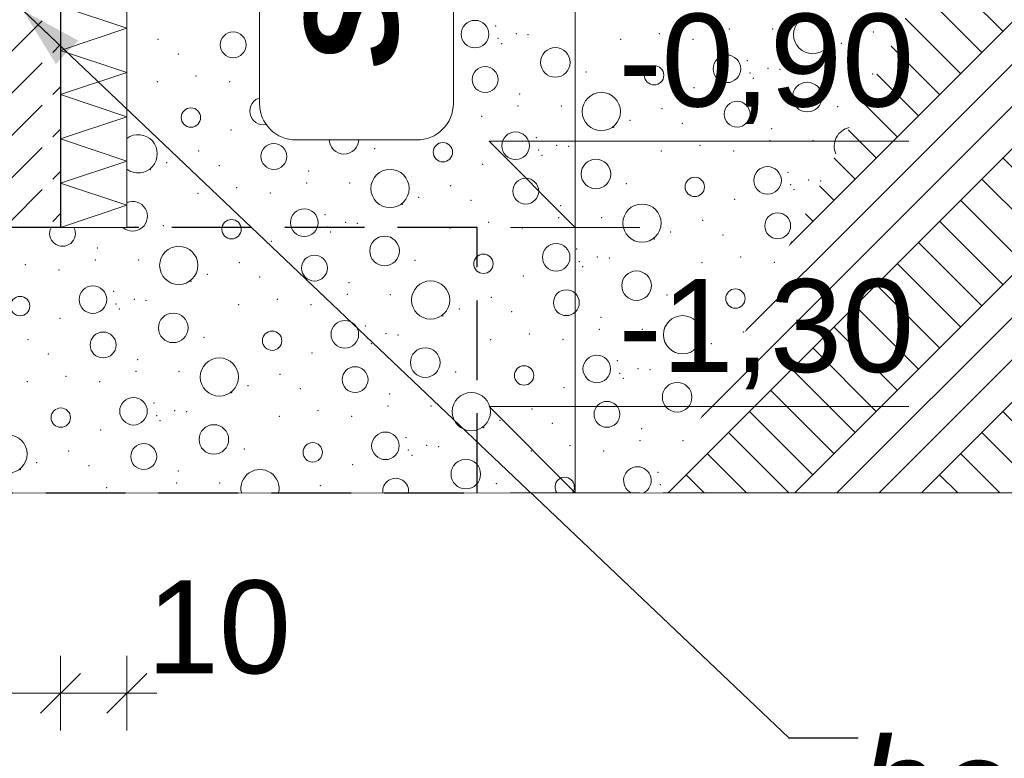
# Model space of a CAD drawing. Header units: millimetres. Extents: x -12989 to 402831, y -50461 to 30884.
# Tile 157 of 175: x 398865 to 400349, y -47661 to -46548. Entities that reach past the tile are written whole.
import ezdxf

# ---------------------------------------------------------------- set-up
doc = ezdxf.new("R2010")
doc.units = ezdxf.units.MM
doc.header["$MEASUREMENT"] = 0
doc.linetypes.add('Krawędzie ukryte', pattern=[170, 120, -50])
doc.linetypes.add('Wipeout_Contour', pattern=[1000, 0, -1000])
for name, color, linetype, lineweight in [('0_Nr_pióra__21', 7, 'Continuous', 25), ('A_OZN_ODNOSNIKI_Nr_pióra__6', 7, 'Continuous', 13), ('A_OZN_ODNOSNIKI_Nr_pióra__85', 7, 'Continuous', 13), ('Nowe_A__SCIANY_Nr_pióra__27', 7, 'Continuous', 25), ('Nowe_A__SCIANY_Nr_pióra__47', 7, 'Continuous', 15), ('Nowe_A__STROPY_Nr_pióra__69', 7, 'Continuous', 13), ('Nowe_A__STROPY_Nr_pióra__89', 7, 'Continuous', 13), ('Nowe_A_OZN_ODNOSNIKI_Nr_pióra__6', 7, 'Continuous', 13), ('Nowe_A_OZN_ODNOSNIKI_Nr_pióra__85', 7, 'Continuous', 13), ('Nowe_A_WYM_Nr_pióra__1', 7, 'Continuous', 13), ('Nowe_A_WYM_Nr_pióra__45', 7, 'Continuous', 15), ('Nowe_A_WYM_Nr_pióra__85', 7, 'Continuous', 13), ('Posadowienie płytkie.Import IFC_Nr_pióra__4', 7, 'Continuous', 13)]:
    doc.layers.add(name, color=color, linetype=linetype, lineweight=lineweight)
for name, color, linetype in [('A_OZN_ODNOSNIKI', 7, 'Continuous'), ('A_WYPEŁNIENIA RYSUNKI', 7, 'Continuous'), ('Nowe_A__SCIANY', 7, 'Continuous'), ('Nowe_A__STROPY', 7, 'Continuous'), ('Nowe_A_WYM', 7, 'Continuous'), ('Posadowienie płytkie.Import IFC', 7, 'Continuous')]:
    doc.layers.add(name, color=color, linetype=linetype)
for name, color, linetype, lineweight, true_color in [('A_WYPEŁNIENIA RYSUNKI_Nr_pióra__242', 7, 'Continuous', 13, 0xa7a7a7), ('Nowe_A__SCIANY_Nr_pióra__169', 7, 'Continuous', 5, 0x6a6a6a), ('Nowe_A__SCIANY_Nr_pióra__174', 7, 'Continuous', 5, 0x6a6a6a), ('Nowe_A__STROPY_Nr_pióra__173', 7, 'Continuous', 5, 0x6a6a6a)]:
    doc.layers.add(name, color=color, linetype=linetype, lineweight=lineweight, true_color=true_color)
doc.styles.add('STYL_AUTOMATYCZNY_4', font='arial.ttf')
doc.styles.add('STYL_AUTOMATYCZNY_6', font='arial.ttf')
doc.styles.add('STYL_AUTOMATYCZNY_8', font='arial.ttf')
doc.dimstyles.new('STYL_AUTOMATYCZNY__1', dxfattribs={"dimtxt": 139.999998, "dimasz": 57, "dimexe": 0.18, "dimexo": 0.0625, "dimgap": 0, "dimtad": 1, "dimtih": 1, "dimtoh": 1, "dimdec": 0, "dimlfac": 0.1, "dimzin": 0, "dimdsep": 46, "dimtxsty": 'STYL_AUTOMATYCZNY_4', "dimblk": 'ARROWHEAD_6', "dimblk1": 'ARROWHEAD_6', "dimblk2": 'ARROWHEAD_6', "dimcen": 0.09, "dimse1": 1, "dimse2": 1, "dimclrd": 7, "dimclre": 7, "dimclrt": 7, "dimadec": 0, "dimazin": 0, "dimtfac": 1, "dimtdec": 4, "dimtmove": 0, "dimatfit": 3, "dimfxl": 0, "dimtolj": 1, "dimtzin": 0, "dimarcsym": 0})
doc.dimstyles.new('STYL_AUTOMATYCZNY__2', dxfattribs={"dimtxt": 139.999998, "dimasz": 57, "dimexe": 0.18, "dimexo": 0.0625, "dimgap": 0, "dimtad": 1, "dimdec": 0, "dimlfac": 0.1, "dimzin": 0, "dimdsep": 46, "dimtxsty": 'STYL_AUTOMATYCZNY_4', "dimblk": 'ARROWHEAD_6', "dimblk1": 'ARROWHEAD_6', "dimblk2": 'ARROWHEAD_6', "dimcen": 0.09, "dimse1": 1, "dimse2": 1, "dimclrd": 7, "dimclre": 7, "dimclrt": 7, "dimadec": 0, "dimazin": 0, "dimtfac": 1, "dimtdec": 4, "dimtmove": 0, "dimatfit": 3, "dimfxl": 0, "dimtolj": 1, "dimtzin": 0, "dimarcsym": 0})
doc.dimstyles.new('STYL_AUTOMATYCZNY__3', dxfattribs={"dimtxt": 0.18, "dimasz": 91.2, "dimexe": 0.18, "dimexo": 0.0625, "dimgap": 0, "dimtad": 0, "dimtih": 1, "dimtoh": 1, "dimdec": 4, "dimzin": 0, "dimdsep": 46, "dimcen": 0.09, "dimadec": 0, "dimazin": 0, "dimtfac": 1, "dimtdec": 4, "dimtmove": 0, "dimatfit": 3, "dimldrblk": 'ARROWHEAD_5', "dimfxl": 0, "dimtolj": 1, "dimtzin": 0, "dimarcsym": 0})

# ---------------------------------------------------------------- blocks, each defined once
blk = doc.blocks.new('ElemPrzekroju_13_1', base_point=(362576.7, -45960.6))
at = {"color": 254, "linetype": 'Wipeout_Contour', "lineweight": 0, "ltscale": 1606429.269567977}
blk.add_wipeout([(398746.7, -47260.6), (398898.8, -47260.6), (398898.8, -47160.6), (398746.7, -47160.6)], dxfattribs=at).dxf.layer = 'Nowe_A__STROPY'
at = {"color": 254, "linetype": 'Wipeout_Contour', "lineweight": 0, "ltscale": 2417928.778333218}
blk.add_wipeout([(399026.7, -46860.6), (398898.8, -46860.6), (398898.8, -47260.6), (402830.6, -47260.6), (402830.6, -46510.6), (399026.7, -46510.6)], dxfattribs=at).dxf.layer = 'Nowe_A__STROPY'
at = {"layer": 'Nowe_A__STROPY_Nr_pióra__173', "linetype": 'Continuous', "lineweight": 5, "true_color": 0x6a6a6a}
h = blk.add_hatch(dxfattribs=at)
h.set_pattern_fill('Grunt_0001', color=251, style=0, pattern_type=2)
h.set_pattern_definition([(45, (362576.75, -45960.59), (-95.4594, 95.4594), []), (45, (362544.93, -45928.77), (-190.9188, 190.9188), []), (45, (362513.1, -45896.95), (-190.9188, 190.9188), []), (135, (362481.29, -45865.132), (31.819805, 31.819805), [135, -135])])
h.paths.add_polyline_path([(399026.7, -46860.6), (398898.8, -46860.6), (398898.8, -47260.6), (402830.6, -47260.6), (402830.6, -46510.6), (399026.7, -46510.6)])
at = {"layer": 'Nowe_A__STROPY_Nr_pióra__69', "color": 7, "linetype": 'Continuous', "lineweight": 13}
for p in [(398898.8, -46860.6), (402830.6, -47260.6)]:
    blk.add_line(p, (398898.8, -47260.6), dxfattribs=at)
at = {"layer": 'Nowe_A__STROPY_Nr_pióra__89', "color": 7, "linetype": 'Continuous', "lineweight": 13}
blk.add_line((398746.7, -47260.6), (398898.8, -47260.6), dxfattribs=at)
blk = doc.blocks.new('ElemPrzekroju_295_1', base_point=(362576.7, -45960.6))
at = {"color": 254, "linetype": 'Wipeout_Contour', "lineweight": 0, "ltscale": 1606335.521005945}
blk.add_wipeout([(398898.8, -46860.6), (398746.7, -46860.6), (398746.7, -47160.6), (398898.8, -47160.6)], dxfattribs=at).dxf.layer = 'Posadowienie płytkie.Import IFC'
at = {"layer": 'Posadowienie płytkie.Import IFC_Nr_pióra__4', "color": 7, "linetype": 'Continuous', "lineweight": 13}
blk.add_line((398746.7, -47160.6), (398898.8, -47160.6), dxfattribs=at)
blk = doc.blocks.new('*X325', base_point=(362576.7, -45960.6))
at = {"layer": 'A_WYPEŁNIENIA RYSUNKI_Nr_pióra__242', "color": 253, "linetype": 'Continuous', "lineweight": 13, "true_color": 0xa7a7a7}
for centre, radius in [((399292.8, -46559.8), 22.3), ((400060.4, -46570.1), 28.8), ((399551.4, -46569.4), 20.8), ((399187, -46585.5), 19.5), ((399441.8, -46579.2), 14.6), ((399672.5, -46612), 22.3), ((399362.2, -46633.8), 28.8), ((399931.1, -46621.7), 20.8), ((399566.7, -46637.8), 19.5), ((399821.4, -46631.4), 14.6), ((400052.1, -46664.3), 22.3), ((399232.9, -46685.3), 20.8), ((399741.9, -46686.1), 28.8), ((399123.3, -46695.1), 14.6), ((399946.4, -46690), 19.5), ((399354, -46727.9), 22.3), ((399612.6, -46737.6), 20.8), ((399248.3, -46753.7), 19.5), ((399503, -46747.3), 14.6), ((399733.7, -46780.2), 22.3), ((399992.3, -46789.8), 20.8), ((399423.4, -46802), 28.8), ((399882.7, -46799.6), 14.6), ((399627.9, -46806), 19.5), ((399803.1, -46854.2), 28.8), ((399294.1, -46853.5), 20.8), ((400007.6, -46858.2), 19.5), ((399184.5, -46863.3), 14.6), ((399415.2, -46896.1), 22.3), ((399105, -46917.9), 28.8), ((399673.8, -46905.7), 20.8), ((399309.5, -46921.9), 19.5), ((399564.2, -46915.5), 14.6), ((399794.9, -46948.4), 22.3), ((398975.6, -46969.4), 20.8), ((399484.6, -46970.1), 28.8), ((399689.1, -46974.1), 19.5), ((399943.9, -46967.8), 14.6), ((398866, -46979.2), 14.6), ((399096.7, -47012), 22.3), ((399864.3, -47022.4), 28.8), ((399355.3, -47021.7), 20.8), ((398991, -47037.8), 19.5), ((399245.7, -47031.4), 14.6), ((399476.4, -47064.3), 22.3), ((399166.2, -47086.1), 28.8), ((399735, -47073.9), 20.8), ((399370.7, -47090), 19.5), ((399625.4, -47083.7), 14.6), ((399856.1, -47116.5), 22.3), ((399545.9, -47138.3), 28.8), ((399036.8, -47137.6), 20.8), ((399750.3, -47142.3), 19.5), ((398927.2, -47147.3), 14.6), ((399157.9, -47180.2), 22.3), ((399416.5, -47189.8), 20.8), ((398847.7, -47202), 28.8), ((399052.2, -47205.9), 19.5), ((399306.9, -47199.6), 14.6), ((399537.6, -47232.4), 22.3)]:
    blk.add_circle(centre, radius, dxfattribs=at)
for centre, radius, start, end in [((400121.6, -46738.3), 28.8, 102.0725, 203.7378), ((399043.8, -46749.7), 28.8, 233.7332, 126.2668), ((399035.5, -46843.9), 22.3, 228.7615, 113.1866), ((398929.8, -46869.6), 19.5, 152.4566, 27.5434), ((399227.4, -47254.2), 28.8, 347.1957, 192.8043), ((399796.2, -47242.1), 20.8, 297.0201, 242.9799), ((399431.9, -47258.2), 19.5, 352.9481, 187.0519), ((399686.6, -47251.8), 14.6, 323.0707, 216.9293)]:
    blk.add_arc(centre, radius, start, end, dxfattribs=at)
for p in [(399582.4, -46557.1), (399934.9, -46561.8), (399999.8, -46561.8), (399999.8, -46561.8), (399073.8, -46577.4), (399338.8, -46574.1), (399586.1, -46575.9), (399613.5, -46568.8), (399631.5, -46570.4), (399770.9, -46577.3), (399829.2, -46568.8), (399880.1, -46577.2), (400151.6, -46566), (399591.4, -46583.6), (400103.6, -46583.4), (399104.6, -46599.2), (399239.4, -46607.4), (399502, -46597.7), (400078.9, -46594), (399962.1, -46609.3), (399993.2, -46621), (400011.2, -46622.6), (399131.1, -46632.5), (399236.7, -46625.4), (399301.6, -46625.5), (399301.6, -46625.5), (399453.5, -46629.6), (399718.5, -46626.3), (399965.8, -46628.1), (399971.1, -46635.9), (400150.6, -46629.6), (399072.8, -46641), (399181.9, -46640.9), (399405.5, -46647.1), (399484.3, -46651.5), (399881.6, -46649.9), (399380.7, -46657.7), (399619, -46659.7), (399264, -46673), (399616.4, -46677.7), (399681.3, -46677.7), (399681.3, -46677.7), (399833.2, -46681.9), (400098.2, -46678.6), (399267.6, -46691.8), (399295.1, -46684.7), (399313, -46686.3), (399452.5, -46693.3), (399510.8, -46684.8), (399561.6, -46693.1), (399272.9, -46699.5), (399760.4, -46709.9), (399785.2, -46699.4), (399864, -46703.7), (399183.5, -46713.6), (399643.7, -46725.3), (399998.7, -46711.9), (399674.7, -46736.9), (399692.7, -46738.5), (399890.4, -46737), (399996.1, -46729.9), (400061, -46730), (400061, -46730), (399135, -46745.5), (399400, -46742.2), (399647.3, -46744.1), (399652.6, -46751.8), (399832.2, -46745.5), (399941.3, -46745.4), (399087, -46763), (399165.9, -46767.4), (399563.2, -46765.8), (399062.2, -46773.6), (399300.6, -46775.6), (400023.3, -46777.5), (399192.3, -46800.7), (399298, -46793.6), (399362.8, -46793.6), (399362.8, -46793.6), (399514.7, -46797.8), (399779.7, -46794.5), (400027, -46796.3), (400054.4, -46789.2), (400072.4, -46790.8), (399134, -46809.2), (399243.1, -46809), (399466.7, -46815.3), (400032.3, -46804), (399441.9, -46825.9), (399545.5, -46819.6), (399680.3, -46827.8), (399942.8, -46818.1), (399325.2, -46841.2), (399081.6, -46858.1), (399328.8, -46860), (399356.3, -46852.9), (399374.2, -46854.4), (399572, -46852.9), (399677.6, -46845.8), (399742.5, -46845.9), (399742.5, -46845.9), (399894.4, -46850), (399334.1, -46867.7), (399513.7, -46861.4), (399622.8, -46861.3), (399846.4, -46867.5), (399925.2, -46871.9), (399244.7, -46881.8), (399821.6, -46878.1), (398982.1, -46891.5), (399704.9, -46893.4), (398873.8, -46916.6), (398979.5, -46909.5), (399044.4, -46909.6), (399044.4, -46909.6), (399196.2, -46913.7), (399461.2, -46910.4), (399708.5, -46912.2), (399735.9, -46905.1), (399753.9, -46906.7), (399893.4, -46913.7), (399951.6, -46905.2), (400002.5, -46913.5), (398924.6, -46924.9), (399148.2, -46931.2), (399624.4, -46934), (399713.8, -46920), (399123.4, -46941.8), (399227.1, -46935.5), (399361.8, -46943.7), (399006.7, -46957.1), (399359.2, -46961.7), (399424, -46961.8), (399424, -46961.8), (399840.9, -46962.6), (399010.3, -46975.9), (399037.8, -46968.8), (399055.7, -46970.3), (399195.2, -46977.3), (399253.5, -46968.8), (399304.3, -46977.2), (399575.9, -46966), (399015.6, -46983.6), (399527.9, -46983.4), (399606.7, -46987.8), (398926.2, -46997.7), (399503.1, -46994), (399741.5, -46996), (399386.4, -47009.3), (399417.5, -47021), (399435.4, -47022.6), (399633.2, -47021.1), (399738.8, -47014), (399803.7, -47014), (399803.7, -47014), (399955.6, -47018.2), (398877.7, -47029.6), (399142.8, -47026.3), (399390, -47028.1), (399395.3, -47035.9), (399574.9, -47029.6), (399684, -47029.4), (399907.6, -47035.7), (398908.6, -47051.5), (399305.9, -47049.9), (399882.8, -47046.3), (399043.3, -47059.7), (399766.1, -47061.6), (399040.7, -47077.7), (399105.6, -47077.7), (399105.6, -47077.7), (399257.4, -47081.9), (399522.5, -47078.6), (399769.7, -47080.4), (399797.2, -47073.3), (399815.1, -47074.8), (398876.7, -47093.3), (398935, -47084.8), (398985.8, -47093.1), (399775, -47088.1), (399184.7, -47109.9), (399209.4, -47099.3), (399288.3, -47103.7), (399423, -47111.9), (399685.6, -47102.2), (399067.9, -47125.3), (399099, -47136.9), (399116.9, -47138.5), (399314.7, -47137), (399420.4, -47129.9), (399485.2, -47130), (399485.2, -47130), (399637.1, -47134.1), (399071.6, -47144.1), (399076.8, -47151.8), (399256.4, -47145.5), (399365.5, -47145.4), (399589.1, -47151.6), (399667.9, -47155.9), (398987.4, -47165.8), (399564.3, -47162.2), (399802.7, -47164.1), (399447.6, -47177.5), (399800, -47182.2), (399864.9, -47182.2), (399864.9, -47182.2), (398939, -47197.8), (399204, -47194.5), (399451.2, -47196.3), (399478.7, -47189.2), (399496.6, -47190.8), (399636.1, -47197.7), (399694.4, -47189.3), (399745.2, -47197.6), (398890.9, -47215.3), (399456.5, -47204), (398866.2, -47225.8), (398969.8, -47219.6), (399104.5, -47227.8), (399367.1, -47218.1), (399827.3, -47229.8), (399101.9, -47245.8), (399166.8, -47245.9), (399166.8, -47245.9), (398996.2, -47252.9), (399318.6, -47250), (399583.7, -47246.7), (399830.9, -47248.5)]:
    blk.add_point(p, dxfattribs=at)
blk = doc.blocks.new('Wypełnienie_3_1', base_point=(362576.7, -45960.6))
at = {"color": 254, "linetype": 'Wipeout_Contour', "lineweight": 0, "ltscale": 3213032.173222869}
blk.add_wipeout([(400217.7, -46510.6), (399026.7, -46510.6), (399026.7, -46860.6), (398746.7, -46860.6), (398746.7, -46720.6), (397573.1, -46720.6), (397935.6, -47260.6), (399834, -47260.6)], dxfattribs=at).dxf.layer = 'A_WYPEŁNIENIA RYSUNKI'
at = {"layer": 'A_WYPEŁNIENIA RYSUNKI_Nr_pióra__242', "color": 253, "linetype": 'Continuous', "lineweight": 13, "true_color": 0xa7a7a7}
blk.add_blockref('*X325', (362576.7, -45960.6), dxfattribs=at)
blk = doc.blocks.new('*D348', base_point=(362576.7, -45960.6))
at = {"layer": 'Nowe_A_WYM_Nr_pióra__45', "color": 7, "linetype": 'Continuous', "lineweight": 15}
for p, q in [((398776.7, -47532.6), (398716.7, -47592.6)), ((398956.7, -47532.6), (398896.7, -47592.6))]:
    blk.add_line(p, q, dxfattribs=at)
at = {"layer": 'Nowe_A_WYM_Nr_pióra__85', "color": 7, "linetype": 'Continuous', "lineweight": 13}
for p, q in [((398746.7, -47618.8), (398746.7, -47506.3)), ((398926.7, -47618.8), (398926.7, -47506.3)), ((398746.7, -47562.6), (398926.7, -47562.6))]:
    blk.add_line(p, q, dxfattribs=at)
blk = doc.blocks.new('ARROWHEAD_6')
at = {"color": 0, "linetype": 'Continuous', "lineweight": 0}
for p, q in [((-0.5, -0.5), (0.5, 0.5)), ((0, 0), (-1, 0))]:
    blk.add_line(p, q, dxfattribs=at)
blk = doc.blocks.new('*D349', base_point=(362576.7, -45960.6))
at = {"layer": 'Nowe_A_WYM_Nr_pióra__45', "color": 7, "linetype": 'Continuous', "lineweight": 15}
for p, q in [((398956.7, -47532.6), (398896.7, -47592.6)), ((398996.7, -47592.6), (399056.7, -47532.6))]:
    blk.add_line(p, q, dxfattribs=at)
at = {"layer": 'Nowe_A_WYM_Nr_pióra__85', "color": 7, "linetype": 'Continuous', "lineweight": 13}
for p, q in [((398926.7, -47618.8), (398926.7, -47506.3)), ((399026.7, -47618.8), (399026.7, -47506.3)), ((398926.7, -47562.6), (399026.7, -47562.6)), ((399026.7, -47562.6), (399071.7, -47562.6))]:
    blk.add_line(p, q, dxfattribs=at)
at = {"layer": 'Nowe_A_WYM_Nr_pióra__1', "color": 7, "lineweight": 13, "insert": (399056.7, -47534.6), "char_height": 140, "attachment_point": 7, "style": 'STYL_AUTOMATYCZNY_4'}
blk.add_mtext('\\A1;{\\pql;\\fArial|b0|i0|c238|p0;\\W1.000000;10}', dxfattribs=at)
blk = doc.blocks.new('*D357', base_point=(362576.7, -45960.6))
at = {"layer": 'Nowe_A_WYM_Nr_pióra__45', "color": 7, "linetype": 'Continuous', "lineweight": 15}
for p, q in [((398835.1, -47792.6), (398775.1, -47852.6)), ((398996.7, -47852.6), (399056.7, -47792.6))]:
    blk.add_line(p, q, dxfattribs=at)
at = {"layer": 'Nowe_A_WYM_Nr_pióra__85', "color": 7, "linetype": 'Continuous', "lineweight": 13}
for p, q in [((398805.1, -47878.8), (398805.1, -47766.3)), ((399026.7, -47878.8), (399026.7, -47766.3)), ((398805.1, -47822.6), (399026.7, -47822.6)), ((399026.7, -47822.6), (399071.7, -47822.6))]:
    blk.add_line(p, q, dxfattribs=at)
blk = doc.blocks.new('*D358', base_point=(362576.7, -45960.6))
at = {"layer": 'Nowe_A_WYM_Nr_pióra__45', "color": 7, "linetype": 'Continuous', "lineweight": 15}
for p, q in [((362106.7, -48052.6), (362046.7, -48112.6)), ((398996.7, -48112.6), (399056.7, -48052.6))]:
    blk.add_line(p, q, dxfattribs=at)
at = {"layer": 'Nowe_A_WYM_Nr_pióra__85', "color": 7, "linetype": 'Continuous', "lineweight": 13}
for p, q in [((362076.7, -48138.8), (362076.7, -48026.3)), ((399026.7, -48138.8), (399026.7, -48026.3)), ((362031.7, -48082.6), (362076.7, -48082.6)), ((362076.7, -48082.6), (399026.7, -48082.6)), ((399026.7, -48082.6), (399071.7, -48082.6))]:
    blk.add_line(p, q, dxfattribs=at)
at = {"layer": 'Nowe_A_WYM_Nr_pióra__1', "color": 7, "lineweight": 13, "insert": (380311.5, -48054.6), "char_height": 140, "attachment_point": 7, "style": 'STYL_AUTOMATYCZNY_4'}
blk.add_mtext('\\A1;{\\pql;\\fArial|b0|i0|c238|p0;\\W1.000000;3\xa0695}', dxfattribs=at)
blk = doc.blocks.new('Wymiary_10_1', base_point=(399702.6, -47260.6))
at = {"layer": 'Nowe_A_WYM_Nr_pióra__45', "color": 7, "linetype": 'Continuous', "lineweight": 15}
for p, q in [((399702.6, -46860.6), (399702.6, -46340.6)), ((399702.6, -46860.6), (399572.6, -46730.6)), ((399572.6, -46730.6), (399702.6, -46730.6)), ((399702.6, -46730.6), (400205.2, -46730.6)), ((399702.6, -47260.6), (399702.6, -46740.6)), ((399702.6, -47260.6), (399572.6, -47130.6)), ((399572.6, -47130.6), (399702.6, -47130.6)), ((399702.6, -47130.6), (400205.2, -47130.6))]:
    blk.add_line(p, q, dxfattribs=at)
at = {"layer": 'Nowe_A_WYM_Nr_pióra__85', "color": 7, "linetype": 'Continuous', "lineweight": 13}
for p, q in [((399702.6, -46860.6), (399605.1, -46860.6)), ((399702.6, -46860.6), (399800.1, -46860.6)), ((399702.6, -47260.6), (399605.1, -47260.6)), ((399702.6, -47260.6), (399800.1, -47260.6))]:
    blk.add_line(p, q, dxfattribs=at)
at = {"layer": 'Nowe_A_WYM_Nr_pióra__1', "color": 7, "lineweight": 13, "char_height": 140, "attachment_point": 7, "style": 'STYL_AUTOMATYCZNY_4'}
for s, insert in [('\\A1;{\\pql;\\fArial|b0|i0|c238|p0;\\W1.000000;-0,90}', (399767.6, -46704.6)), ('\\A1;{\\pql;\\fArial|b0|i0|c238|p0;\\W1.000000;-1,30}', (399767.6, -47104.6))]:
    blk.add_mtext(s, dxfattribs=dict(at, insert=insert))
blk = doc.blocks.new('*D368', base_point=(362576.7, -45960.6))
at = {"layer": 'Nowe_A_WYM_Nr_pióra__45', "color": 7, "linetype": 'Continuous', "lineweight": 15}
for p, q in [((401146.2, -46830.6), (401206.2, -46890.6)), ((401146.2, -47230.6), (401206.2, -47290.6))]:
    blk.add_line(p, q, dxfattribs=at)
at = {"layer": 'Nowe_A_WYM_Nr_pióra__85', "color": 7, "linetype": 'Continuous', "lineweight": 13}
for p, q in [((401176.2, -47260.6), (401176.2, -46860.6)), ((401232.4, -47260.6), (401119.9, -47260.6)), ((401176.2, -47305.6), (401176.2, -47260.6))]:
    blk.add_line(p, q, dxfattribs=at)
at = {"layer": 'Nowe_A_WYM_Nr_pióra__1', "color": 7, "lineweight": 13, "insert": (401148.2, -47167.4), "char_height": 140, "attachment_point": 7, "rotation": 90, "style": 'STYL_AUTOMATYCZNY_4'}
blk.add_mtext('\\A1;{\\pql;\\fArial|b0|i0|c238|p0;\\W1.000000;40}', dxfattribs=at)
blk = doc.blocks.new('*D369', base_point=(362576.7, -45960.6))
at = {"layer": 'Nowe_A_WYM_Nr_pióra__45', "color": 7, "linetype": 'Continuous', "lineweight": 15}
for p, q in [((401146.2, -45630.6), (401206.2, -45690.6)), ((401146.2, -46830.6), (401206.2, -46890.6))]:
    blk.add_line(p, q, dxfattribs=at)
at = {"layer": 'Nowe_A_WYM_Nr_pióra__85', "color": 7, "linetype": 'Continuous', "lineweight": 13}
for p, q in [((401176.2, -45660.6), (401176.2, -37870.7)), ((401232.4, -45660.6), (401119.9, -45660.6)), ((401176.2, -46860.6), (401176.2, -45660.6)), ((401232.4, -46860.6), (401119.9, -46860.6)), ((401176.2, -47260.6), (401176.2, -46860.6))]:
    blk.add_line(p, q, dxfattribs=at)
at = {"layer": 'Nowe_A_WYM_Nr_pióra__1', "color": 7, "lineweight": 13, "insert": (401148.2, -46420.8), "char_height": 140, "attachment_point": 7, "rotation": 90, "style": 'STYL_AUTOMATYCZNY_4'}
blk.add_mtext('\\A1;{\\pql;\\fArial|b0|i0|c238|p0;\\W1.000000;120}', dxfattribs=at)
blk = doc.blocks.new('Etykieta_6_1', base_point=(398926.7, -46385.2))
at = {"color": 254, "linetype": 'Wipeout_Contour', "lineweight": 0, "ltscale": 9649381.519711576}
blk.add_wipeout([(399226.7, -46096.5), (399226.7, -46673.9), (399226.7, -46673.9), (399234.1, -46701.4), (399254.2, -46721.5), (399281.8, -46728.9), (399281.8, -46728.9), (399463.8, -46728.9), (399463.8, -46728.9), (399491.3, -46721.5), (399511.4, -46701.4), (399518.8, -46673.9), (399518.8, -46673.9), (399518.8, -46096.5), (399518.8, -46096.5), (399511.4, -46069), (399491.3, -46048.9), (399463.8, -46041.5), (399463.8, -46041.5), (399281.8, -46041.5), (399281.8, -46041.5), (399254.2, -46048.9), (399234.1, -46069)], dxfattribs=at).dxf.layer = 'A_OZN_ODNOSNIKI'
at = {"layer": 'A_OZN_ODNOSNIKI_Nr_pióra__85', "color": 7, "linetype": 'Continuous', "lineweight": 13}
for p, q in [((398627.2, -46385.2), (399226.2, -46385.2)), ((399226.2, -46385.2), (399226.7, -46385.2))]:
    blk.add_line(p, q, dxfattribs=at)
at = {"layer": 'A_OZN_ODNOSNIKI_Nr_pióra__85', "color": 7, "linetype": 'Continuous', "lineweight": 13, "flags": 128}
blk.add_lwpolyline([(399226.7, -46096.5, -0.414214), (399281.8, -46041.5), (399463.8, -46041.5, -0.414214), (399518.8, -46096.5), (399518.8, -46673.9, -0.414214), (399463.8, -46728.9), (399281.8, -46728.9, -0.414214), (399226.7, -46673.9)], format="xyb", close=True, dxfattribs=at)
at = {"layer": 'A_OZN_ODNOSNIKI_Nr_pióra__6', "color": 7, "lineweight": 13, "insert": (399295, -46619.9), "char_height": 140, "attachment_point": 1, "rotation": 90, "style": 'STYL_AUTOMATYCZNY_6'}
blk.add_mtext('\\A1;{\\pql;\\pt0,6000;\\fArial|b1|i1|c238|p0;\\W1.000000;SF-1\\fArial|b1|i1|c238|p0;\\W1.000000;\\A1{\\H.66x;\\S^  ;}\\fArial|b1|i1|c238|p0;\\W1.000000;\\fArial|b1|i1|c238|p0;\\W1.000000;\\A1{\\H.66x;\\S^  ;}\\fArial|b1|i1|c238|p0;\\W1.000000; \\fArial|b1|i1|c238|p0;\\W1.000000;\\fArial|b1|i1|c238|p0;\\W1.000000;\\fArial|b1|i1|c238|p0;\\W1.000000;\\fArial|b1|i1|c238|p0;\\W1.000000;\\fArial|b1|i1|c238|p0;\\W1.000000;\\fArial|b1|i1|c238|p0;\\W1.000000;\\fArial|b1|i1|c238|p0;\\W1.000000;\\fArial|b1|i1|c238|p0;\\W1.000000;\\fArial|b1|i1|c238|p0;\\W1.000000;\\fArial|b1|i1|c238|p0;\\W1.000000;\\fArial|b1|i1|c238|p0;\\W1.000000;\\fArial|b1|i1|c238|p0;\\W1.000000;\\fArial|b1|i1|c238|p0;\\W1.000000;\\fArial|b1|i1|c238|p0;\\W1.000000;\\fArial|b1|i1|c238|p0;\\W1.000000;\\fArial|b1|i1|c238|p0;\\W1.000000;\\fArial|b1|i1|c238|p0;\\W1.000000;\\fArial|b1|i1|c238|p0;\\W1.000000;\\fArial|b1|i1|c238|p0;\\W1.000000;\\fArial|b1|i1|c238|p0;\\W1.000000;\\fArial|b1|i1|c238|p0;\\W1.000000;\\fArial|b1|i1|c238|p0;\\W1.000000;\\fArial|b1|i1|c238|p0;\\W1.000000;\\fArial|b1|i1|c238|p0;\\W1.000000;\\fArial|b1|i1|c238|p0;\\W1.000000;\\fArial|b1|i1|c238|p0;\\W1.000000;\\fArial|b1|i1|c238|p0;\\W1.000000;\\fArial|b1|i1|c238|p0;\\W1.000000;\\fArial|b1|i1|c238|p0;\\W1.000000;\\fArial|b1|i1|c238|p0;\\W1.000000;\\fArial|b1|i1|c238|p0;\\W1.000000;\\fArial|b1|i1|c238|p0;\\W1.000000;\\fArial|b1|i1|c238|p0;\\W1.000000;\\fArial|b1|i1|c238|p0;\\W1.000000;\\fArial|b1|i1|c238|p0;\\W1.000000;\\fArial|b1|i1|c238|p0;\\W1.000000;\\fArial|b1|i1|c238|p0;\\W1.000000;\\fArial|b1|i1|c238|p0;\\W1.000000;\\fArial|b1|i1|c238|p0;\\W1.000000;\\fArial|b1|i1|c238|p0;\\W1.000000;\\fArial|b1|i1|c238|p0;\\W1.000000;\\fArial|b1|i1|c238|p0;\\W1.000000;\\fArial|b1|i1|c238|p0;\\W1.000000;}', dxfattribs=at)
blk = doc.blocks.new('*X385', base_point=(362576.7, -45960.6))
at = {"layer": 'Nowe_A__SCIANY_Nr_pióra__174', "color": 251, "linetype": 'Continuous', "lineweight": 5, "true_color": 0x6a6a6a}
for p, q in [((399026.7, -45693.9), (398926.7, -45660.6)), ((398926.7, -45727.3), (399026.7, -45693.9)), ((399026.7, -45760.6), (398926.7, -45727.3)), ((398926.7, -45793.9), (399026.7, -45760.6)), ((399026.7, -45827.3), (398926.7, -45793.9)), ((398926.7, -45860.6), (399026.7, -45827.3)), ((399026.7, -45893.9), (398926.7, -45860.6)), ((398926.7, -45927.3), (399026.7, -45893.9)), ((399026.7, -45960.6), (398926.7, -45927.3)), ((398926.7, -45993.9), (399026.7, -45960.6)), ((399026.7, -46027.3), (398926.7, -45993.9)), ((398926.7, -46060.6), (399026.7, -46027.3)), ((399026.7, -46093.9), (398926.7, -46060.6)), ((398926.7, -46127.3), (399026.7, -46093.9)), ((399026.7, -46160.6), (398926.7, -46127.3)), ((398926.7, -46193.9), (399026.7, -46160.6)), ((399026.7, -46227.3), (398926.7, -46193.9)), ((398926.7, -46260.6), (399026.7, -46227.3)), ((399026.7, -46293.9), (398926.7, -46260.6)), ((398926.7, -46327.3), (399026.7, -46293.9)), ((399026.7, -46360.6), (398926.7, -46327.3)), ((398926.7, -46393.9), (399026.7, -46360.6)), ((399026.7, -46427.3), (398926.7, -46393.9)), ((398926.7, -46460.6), (399026.7, -46427.3)), ((399026.7, -46493.9), (398926.7, -46460.6)), ((398926.7, -46527.3), (399026.7, -46493.9)), ((399026.7, -46560.6), (398926.7, -46527.3)), ((398926.7, -46593.9), (399026.7, -46560.6)), ((399026.7, -46627.3), (398926.7, -46593.9)), ((398926.7, -46660.6), (399026.7, -46627.3)), ((399026.7, -46693.9), (398926.7, -46660.6)), ((398926.7, -46727.3), (399026.7, -46693.9)), ((399026.7, -46760.6), (398926.7, -46727.3)), ((398926.7, -46793.9), (399026.7, -46760.6)), ((399026.7, -46827.3), (398926.7, -46793.9)), ((398926.7, -46860.6), (399026.7, -46827.3))]:
    blk.add_line(p, q, dxfattribs=at)
blk = doc.blocks.new('ElemPrzekroju_297_1', base_point=(362576.7, -45960.6))
at = {"color": 254, "linetype": 'Wipeout_Contour', "lineweight": 0, "ltscale": 1606044.329026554}
blk.add_wipeout([(398746.7, -45660.6), (398746.7, -46860.6), (398926.7, -46860.6), (398926.7, -45660.6)], dxfattribs=at).dxf.layer = 'Nowe_A__SCIANY'
at = {"layer": 'Nowe_A__SCIANY_Nr_pióra__169', "linetype": 'Continuous', "lineweight": 5, "true_color": 0x6a6a6a}
h = blk.add_hatch(dxfattribs=at)
h.set_pattern_fill('Beton_0001', color=251, style=0, pattern_type=2)
h.set_pattern_definition([(45, (362576.75, -45960.59), (-63.6396, 63.6396), [67.5, -22.5]), (45, (362576.75, -45896.95), (-63.6396, 63.6396), [67.5, -22.5])])
h.paths.add_polyline_path([(398746.7, -45660.6), (398746.7, -46860.6), (398926.7, -46860.6), (398926.7, -45660.6)])
at = {"layer": 'Nowe_A__SCIANY_Nr_pióra__27', "color": 7, "linetype": 'Continuous', "lineweight": 25}
for p, q in [((398746.7, -45660.6), (398746.7, -45960.6)), ((398898.8, -46860.6), (398746.7, -46860.6))]:
    blk.add_line(p, q, dxfattribs=at)
at = {"layer": 'Nowe_A__SCIANY_Nr_pióra__27', "color": 7, "linetype": 'Continuous', "lineweight": 25, "flags": 128}
blk.add_lwpolyline([(398746.7, -45960.6), (398746.7, -46160.6), (398746.7, -46260.6), (398746.7, -46720.6), (398746.7, -46860.6)], dxfattribs=at)
at = {"color": 254, "linetype": 'Wipeout_Contour', "lineweight": 0, "ltscale": 1606600.5999681}
blk.add_wipeout([(399026.7, -45660.6), (398926.7, -45660.6), (398926.7, -46860.6), (399026.7, -46860.6)], dxfattribs=at).dxf.layer = 'Nowe_A__SCIANY'
at = {"layer": 'Nowe_A__SCIANY_Nr_pióra__27', "color": 7, "linetype": 'Continuous', "lineweight": 25}
for p, q in [((398926.7, -45660.6), (398746.7, -45660.6)), ((398926.7, -45660.6), (398926.7, -46860.6)), ((398926.7, -46860.6), (398898.8, -46860.6))]:
    blk.add_line(p, q, dxfattribs=at)
at = {"layer": 'Nowe_A__SCIANY_Nr_pióra__47', "color": 7, "linetype": 'Continuous', "lineweight": 15}
for p, q in [((398946.7, -45660.6), (398926.7, -45660.6)), ((399026.7, -45660.6), (399026.7, -45980.6)), ((399026.7, -46860.6), (398926.7, -46860.6))]:
    blk.add_line(p, q, dxfattribs=at)
at = {"layer": 'Nowe_A__SCIANY_Nr_pióra__47', "color": 7, "linetype": 'Continuous', "lineweight": 15, "flags": 128}
blk.add_lwpolyline([(399026.7, -45980.6), (399026.7, -46060.6), (399026.7, -46110.6), (399026.7, -46510.6), (399026.7, -46860.6)], dxfattribs=at)
at = {"layer": 'Nowe_A__SCIANY', "lineweight": 0}
blk.add_blockref('*X385', (362576.7, -45960.6), dxfattribs=at)
blk = doc.blocks.new('ARROWHEAD_5')
at = {"linetype": 'Continuous', "lineweight": 0}
blk.add_hatch(color=0, dxfattribs=at).paths.add_polyline_path([(-1, 0.2679), (0, 0), (-1, -0.2679)])
at = {"color": 0, "linetype": 'Continuous', "lineweight": 0}
blk.add_line((0, 0), (-1, 0), dxfattribs=at)

msp = doc.modelspace()

# ---------------------------------------------------------------- block references
at = {"layer": 'Nowe_A__STROPY', "lineweight": 0}
msp.add_blockref('ElemPrzekroju_13_1', (362576.7, -45960.6), dxfattribs=at)

# ---------------------------------------------------------------- next in the draw order: block references
at = {"layer": 'Posadowienie płytkie.Import IFC', "lineweight": 0}
msp.add_blockref('ElemPrzekroju_295_1', (362576.7, -45960.6), dxfattribs=at)

# ---------------------------------------------------------------- next in the draw order: block references
at = {"layer": 'A_WYPEŁNIENIA RYSUNKI_Nr_pióra__242', "color": 253, "linetype": 'Continuous', "lineweight": 13, "true_color": 0xa7a7a7}
msp.add_blockref('Wypełnienie_3_1', (362576.7, -45960.6), dxfattribs=at)

# ---------------------------------------------------------------- next in the draw order: linework, layer by layer
at = {"layer": '0_Nr_pióra__21', "color": 7, "linetype": 'Krawędzie ukryte', "lineweight": 25}
msp.add_lwpolyline([(398054.7, -47260.6), (399554.7, -47260.6), (399554.7, -46860.6), (398054.7, -46860.6)], close=True, dxfattribs=at)

# ---------------------------------------------------------------- next in the draw order: block references
at = {"layer": 'Nowe_A_WYM', "color": 7, "linetype": 'Continuous', "lineweight": 13}
msp.add_blockref('Wymiary_10_1', (399702.6, -47260.6), dxfattribs=at)

# ---------------------------------------------------------------- next in the draw order: dimensions: what is measured, and where the dimension line sits
for base, p1, p2, picture, middle in [((401176.2, -45660.6), (399554.7, -46860.6), (399026.7, -45660.6), '*D369', (401078.2, -46260.9)), ((401176.2, -46860.6), (399554.7, -47260.6), (399554.7, -46860.6), '*D368', (401078.2, -47060.8))]:
    dim = msp.add_linear_dim(base=base, p1=p1, p2=p2, angle=90, dimstyle='STYL_AUTOMATYCZNY__2', dxfattribs=at)
    dim.commit()
    dim.dimension.update_dxf_attribs({"geometry": picture, "text_midpoint": middle, "dimtype": 160, "text_rotation": 90})
for base, p1, p2, picture, middle in [((399026.7, -48082.6), (362076.7, -46860.6), (399026.7, -46860.6), '*D358', (380551.7, -47984.6)), ((398926.7, -47562.6), (398746.7, -46860.6), (398926.7, -46860.6), '*D348', (398609.7, -47464.6)), ((399026.7, -47822.6), (398805.1, -49960.6), (399026.7, -46860.6), '*D357', (398668.1, -47724.6)), ((399026.7, -47562.6), (398926.7, -46860.6), (399026.7, -46860.6), '*D349', (399163.3, -47464.6))]:
    dim = msp.add_linear_dim(base=base, p1=p1, p2=p2, dimstyle='STYL_AUTOMATYCZNY__1', dxfattribs=at)
    dim.commit()
    dim.dimension.update_dxf_attribs({"geometry": picture, "text_midpoint": middle, "dimtype": 160})

# ---------------------------------------------------------------- next in the draw order: block references
at = {"layer": 'A_OZN_ODNOSNIKI', "color": 7, "linetype": 'Continuous', "lineweight": 13}
msp.add_blockref('Etykieta_6_1', (398926.7, -46385.2), dxfattribs=at)

# ---------------------------------------------------------------- next in the draw order: wipeouts: each hides what was drawn before it
at = {"color": 7, "linetype": 'Wipeout_Contour', "lineweight": 13, "ltscale": 2017788.252987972}
msp.add_wipeout([(400092.8, -48538.6), (401579.9, -48538.6), (401579.9, -47288), (400092.8, -47288)], dxfattribs=at).dxf.layer = 'Nowe_A_OZN_ODNOSNIKI_Nr_pióra__6'

# ---------------------------------------------------------------- next in the draw order: block references
at = {"layer": 'Nowe_A__SCIANY', "lineweight": 0}
msp.add_blockref('ElemPrzekroju_297_1', (362576.7, -45960.6), dxfattribs=at)

# ---------------------------------------------------------------- next in the draw order: texts
at = {"layer": 'Nowe_A_OZN_ODNOSNIKI_Nr_pióra__6', "color": 7, "linetype": 'Continuous', "lineweight": 13, "insert": (400128.8, -47630), "char_height": 150, "width": 1415.06, "attachment_point": 1, "line_spacing_factor": 0.942235, "style": 'STYL_AUTOMATYCZNY_8'}
msp.add_mtext('\\A1;{\\pql;\\fArial|b0|i1|c238|p0;\\W1.000000;belka podwalinowa\\P\\pql;\\fArial|b0|i1|c238|p0;\\W1.000000;wg. proj. technicznego konstrukcji}', dxfattribs=at)

# ---------------------------------------------------------------- next in the draw order: leaders
at = {"layer": 'Nowe_A_OZN_ODNOSNIKI_Nr_pióra__85', "color": 7, "linetype": 'Continuous', "lineweight": 13, "annotation_type": 0, "has_hookline": 1, "hookline_direction": 0, "text_width": 1218.3}
msp.add_leader([(398870.4, -46533.9), (400024.5, -47630), (400128.8, -47630)], dimstyle='STYL_AUTOMATYCZNY__3', dxfattribs=at)

doc.saveas('drawing.dxf')
